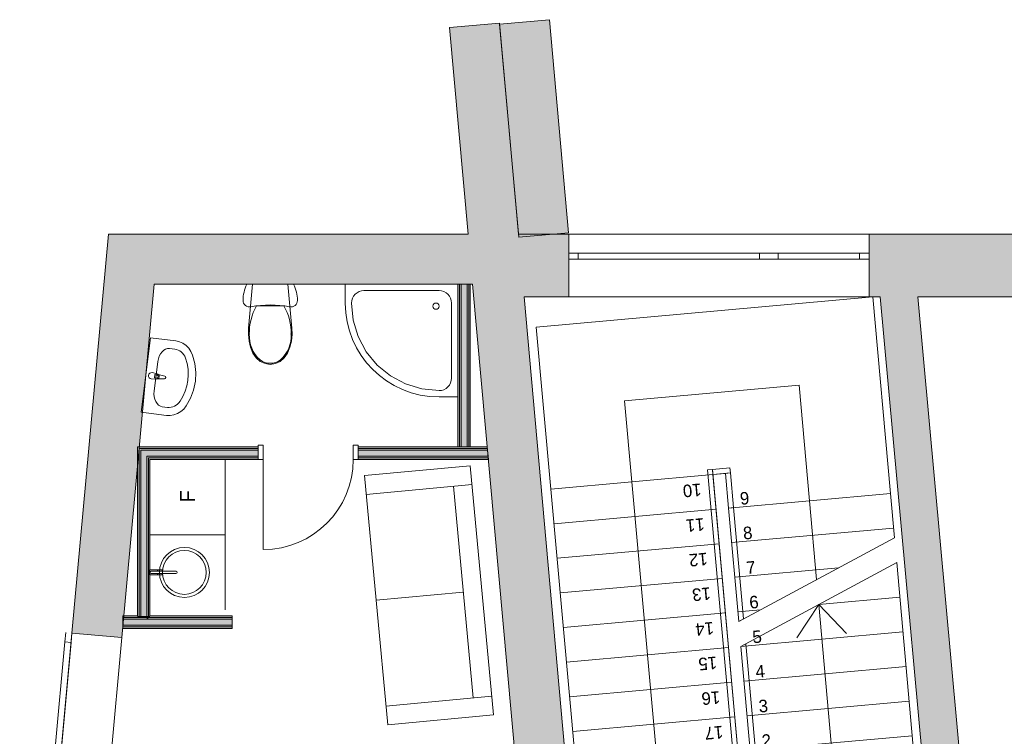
# Model space of a CAD drawing. Header units: millimetres. Extents: x -63013 to 18390, y -24446 to -2925.
# Tile 3 of 6: x -58356 to -50488, y -8652 to -2925. Entities that reach past the tile are written whole.
import ezdxf
from ezdxf.enums import TextEntityAlignment as Align

# ---------------------------------------------------------------- set-up
doc = ezdxf.new("R2010")
doc.units = ezdxf.units.MM
doc.header["$MEASUREMENT"] = 0
for name, color, linetype in [('_00MOOBEL', 7, 'Continuous'), ('__00KOOK', 7, 'Continuous'), ('__00SANTEHNIKA', 7, 'Continuous'), ('__0lemasolevad kandeseinad', 7, 'Continuous'), ('__Olemasolevad välisseinad', 7, 'Continuous'), ('New___Olemasolevad välisseinad', 7, 'Continuous'), ('New___uued seinad', 7, 'Continuous'), ('New_ArchiCAD Doors', 7, 'Continuous'), ('New_ArchiCAD Windows', 7, 'Continuous')]:
    doc.layers.add(name, color=color, linetype=linetype)
doc.layers.add('_00MOOBEL_Pen_No__250', color=7, linetype='Continuous', lineweight=18, true_color=0x545454)
doc.layers.add('New___uued seinad_Pen_No__253', color=7, linetype='Continuous', lineweight=18, true_color=0xbbbbbb)
for name, color, linetype, lineweight in [('__003dtrepp_Pen_No__7', 7, 'Continuous', 18), ('__00KOOK_Pen_No__8', 8, 'Continuous', 18), ('__00KOOK_Pen_No__86', 86, 'Continuous', 18), ('__00SANTEHNIKA_Pen_No__8', 8, 'Continuous', 18), ('__0lemasolevad kandeseinad_Pen_No__27', 27, 'Continuous', 18), ('__0lemasolevad kandeseinad_Pen_No__8', 8, 'Continuous', 18), ('__Olemasolevad välisseinad_Pen_No__27', 27, 'Continuous', 18), ('__Olemasolevad välisseinad_Pen_No__8', 8, 'Continuous', 18), ('New___Olemasolevad välisseinad_Pen_No__6', 7, 'Continuous', 18), ('New___Olemasolevad välisseinad_Pen_No__8', 8, 'Continuous', 18), ('New___uued seinad_Pen_No__6', 7, 'Continuous', 18), ('New___uued seinad_Pen_No__8', 8, 'Continuous', 18), ('New_ArchiCAD Doors_Pen_No__6', 7, 'Continuous', 18), ('New_ArchiCAD Windows_Pen_No__6', 7, 'Continuous', 18)]:
    doc.layers.add(name, color=color, linetype=linetype, lineweight=lineweight)
doc.styles.add('GENERATED_STYLE_1', font='txt')

# ---------------------------------------------------------------- blocks, each defined once
blk = doc.blocks.new('Door 19[1]_1')
at = {"layer": 'New_ArchiCAD Doors_Pen_No__6', "linetype": 'Continuous'}
for p, q in [((-53956.1, -9251.4), (-54070.6, -9261.7)), ((-53956.1, -9251.4), (-54070.6, -9261.7)), ((-54070.6, -9261.7), (-54067, -9301.6)), ((-53952.5, -9291.3), (-53956.1, -9251.4)), ((-54067, -9301.6), (-53952.5, -9291.3)), ((-53879, -10108), (-53062.3, -10034.5)), ((-53879, -10108), (-53993.6, -10118.3)), ((-53993.6, -10118.3), (-53990, -10158.1)), ((-53990, -10158.1), (-53875.4, -10147.8)), ((-53875.4, -10147.8), (-53990, -10158.1)), ((-53875.4, -10147.8), (-53879, -10108))]:
    blk.add_line(p, q, dxfattribs=at)
blk.add_arc((-53879, -10108), 820, 5.14049, 95.14049, dxfattribs=at)
blk = doc.blocks.new('Door 19[2]_1')
at = {"layer": 'New_ArchiCAD Doors_Pen_No__6', "linetype": 'Continuous'}
for p, q in [((-53956.1, -9251.4), (-54070.6, -9261.7)), ((-53956.1, -9251.4), (-54070.6, -9261.7)), ((-54070.6, -9261.7), (-54067, -9301.6)), ((-53952.5, -9291.3), (-53956.1, -9251.4)), ((-54067, -9301.6), (-53952.5, -9291.3)), ((-53879, -10108), (-53062.3, -10034.5)), ((-53879, -10108), (-53993.6, -10118.3)), ((-53993.6, -10118.3), (-53990, -10158.1)), ((-53990, -10158.1), (-53875.4, -10147.8)), ((-53875.4, -10147.8), (-53990, -10158.1)), ((-53875.4, -10147.8), (-53879, -10108))]:
    blk.add_line(p, q, dxfattribs=at)
blk.add_arc((-53879, -10108), 820, 5.14049, 95.14049, dxfattribs=at)
blk = doc.blocks.new('Wall_1_1', base_point=(-54200.6, -10997.7))
at = {"layer": 'New___Olemasolevad välisseinad_Pen_No__8', "linetype": 'Continuous'}
for points in [[(-54921.2, -2988), (-54354.5, -9287.3), (-54070.6, -9261.7), (-53956.1, -9251.4), (-54522.8, -2952.1)], [(-54273.8, -10183.7), (-54227.6, -10697.7), (-53826, -10697.7), (-53875.4, -10147.8), (-53990, -10158.1)]]:
    blk.add_hatch(color=256, dxfattribs=at).paths.add_polyline_path(points)
at = {"layer": 'New___Olemasolevad välisseinad_Pen_No__6', "linetype": 'Continuous', "flags": 128}
for points in [[(-54522.8, -2952.1), (-54921.2, -2988)], [(-54921.2, -2988), (-54772.6, -4639.6)], [(-54371, -4639.6), (-54522.8, -2952.1)], [(-54736.6, -5039.6), (-54354.5, -9287.3)], [(-53956.1, -9251.4), (-54326, -5139.6)], [(-53826, -10697.7), (-53875.4, -10147.8)], [(-54273.8, -10183.7), (-54227.6, -10697.7)]]:
    blk.add_lwpolyline(points, dxfattribs=at)
at = {"layer": 'New_ArchiCAD Doors', "linetype": 'Continuous'}
blk.add_blockref('Door 19[1]_1', (0, 0), dxfattribs=at)
at = {"layer": 'New_ArchiCAD Doors_Pen_No__6', "linetype": 'Continuous'}
blk.add_blockref('Door 19[2]_1', (0, 0), dxfattribs=at)
blk = doc.blocks.new('Wall_5_1', base_point=(-51188.5, -5039.6))
at = {"layer": '__0lemasolevad kandeseinad_Pen_No__8', "linetype": 'Continuous'}
blk.add_hatch(color=256, dxfattribs=at).paths.add_polyline_path([(-51480.6, -5139.6), (-50972.5, -10697.7), (-50643.8, -10997.7), (-51179.4, -5139.6)])
at = {"layer": '__0lemasolevad kandeseinad_Pen_No__27', "linetype": 'Continuous', "flags": 128}
for points in [[(-51480.6, -5139.6), (-50972.5, -10697.7)], [(-50643.8, -10997.7), (-51179.4, -5139.6)]]:
    blk.add_lwpolyline(points, dxfattribs=at)
blk = doc.blocks.new('Window 19[2]_1')
at = {"layer": 'New_ArchiCAD Windows_Pen_No__6', "linetype": 'Continuous'}
for p, q in [((-57939, -7826.8), (-58030.1, -8822.6)), ((-57988.8, -7822.2), (-57995.7, -7896.9)), ((-57945.9, -7901.5), (-57939, -7826.8)), ((-57540.7, -7863.2), (-57631.7, -8859.1)), ((-57995.7, -7896.9), (-58073, -8743.4)), ((-58023.3, -8747.9), (-57945.9, -7901.5)), ((-57995.7, -7896.9), (-57945.9, -7901.5)), ((-58073, -8743.4), (-58079.9, -8818.1)), ((-58023.3, -8747.9), (-58073, -8743.4)), ((-58030.1, -8822.6), (-58023.3, -8747.9))]:
    blk.add_line(p, q, dxfattribs=at)
for p in [(-57939, -7826.8), (-58030.1, -8822.6)]:
    blk.add_point(p, dxfattribs=at)
blk = doc.blocks.new('Wall_9_1', base_point=(-57647.6, -4639.6))
at = {"layer": 'New___Olemasolevad välisseinad_Pen_No__8', "linetype": 'Continuous'}
for points in [[(-57647.6, -4639.6), (-57939, -7826.8), (-57540.7, -7863.2), (-57282.5, -5039.6)], [(-58030.1, -8822.6), (-58356.3, -12390.2), (-57954.6, -12390.2), (-57631.7, -8859.1)]]:
    blk.add_hatch(color=256, dxfattribs=at).paths.add_polyline_path(points)
at = {"layer": 'New___Olemasolevad välisseinad_Pen_No__6', "linetype": 'Continuous'}
for p, q in [((-57939, -7826.8), (-57540.7, -7863.2)), ((-58030.1, -8822.6), (-57631.7, -8859.1))]:
    blk.add_line(p, q, dxfattribs=at)
at = {"layer": 'New___Olemasolevad välisseinad_Pen_No__6', "linetype": 'Continuous', "flags": 128}
for points in [[(-57647.6, -4639.6), (-57939, -7826.8)], [(-57540.7, -7863.2), (-57282.5, -5039.6)], [(-58030.1, -8822.6), (-58356.3, -12390.2)], [(-57954.6, -12390.2), (-57631.7, -8859.1)]]:
    blk.add_lwpolyline(points, dxfattribs=at)
at = {"layer": 'New___Olemasolevad välisseinad_Pen_No__6', "linetype": 'Continuous'}
for p in [(-57939, -7826.8), (-57939, -7826.8), (-58030.1, -8822.6), (-58030.1, -8822.6)]:
    blk.add_point(p, dxfattribs=at)
at = {"layer": 'New_ArchiCAD Windows', "linetype": 'Continuous'}
blk.add_blockref('Window 19[2]_1', (0, 0), dxfattribs=at)
blk = doc.blocks.new('Wall_10_1', base_point=(-57647.6, -4639.6))
at = {"layer": 'New___Olemasolevad välisseinad_Pen_No__8', "linetype": 'Continuous'}
blk.add_hatch(color=256, dxfattribs=at).paths.add_polyline_path([(-57282.5, -5039.6), (-54736.6, -5039.6), (-54772.6, -4639.6), (-57647.6, -4639.6)])
at = {"layer": 'New___Olemasolevad välisseinad_Pen_No__6', "linetype": 'Continuous', "flags": 128}
for points in [[(-54772.6, -4639.6), (-57647.6, -4639.6)], [(-57282.5, -5039.6), (-54736.6, -5039.6)]]:
    blk.add_lwpolyline(points, dxfattribs=at)
blk = doc.blocks.new('Door 19[4]_1')
at = {"layer": 'New_ArchiCAD Doors_Pen_No__6', "linetype": 'Continuous'}
for p, q in [((-56410.4, -6324.6), (-56450.4, -6324.6)), ((-56450.4, -6324.6), (-56450.4, -6439.6)), ((-56450.4, -6352.6), (-56450.4, -6339.6)), ((-56450.4, -6365.6), (-56450.4, -6352.6)), ((-56450.4, -6413.6), (-56450.4, -6365.6)), ((-56410.4, -6439.6), (-56410.4, -6324.6)), ((-55650.4, -6324.6), (-55690.4, -6324.6)), ((-55690.4, -6324.6), (-55690.4, -6439.6)), ((-55650.4, -6439.6), (-55650.4, -6324.6)), ((-55650.4, -6352.6), (-55650.4, -6339.6)), ((-55650.4, -6365.6), (-55650.4, -6352.6)), ((-55650.4, -6413.6), (-55650.4, -6365.6)), ((-56450.4, -6426.6), (-56450.4, -6413.6)), ((-56450.4, -6439.6), (-56450.4, -6426.6)), ((-56450.4, -6439.6), (-56410.4, -6439.6)), ((-56410.4, -6439.6), (-56410.4, -7159.6)), ((-55690.4, -6439.6), (-55650.4, -6439.6)), ((-55650.4, -6426.6), (-55650.4, -6413.6)), ((-55650.4, -6439.6), (-55650.4, -6426.6))]:
    blk.add_line(p, q, dxfattribs=at)
blk.add_arc((-56410.4, -6439.6), 720, 270, 0, dxfattribs=at)
blk = doc.blocks.new('Wall_13_1', base_point=(-57415.1, -6439.6))
at = {"layer": 'New___uued seinad', "linetype": 'Continuous', "lineweight": 0, "true_color": 0x000000}
for points in [[(-57415.1, -6339.6), (-57402.1, -6352.6), (-56450.4, -6352.6), (-56450.4, -6339.6)], [(-54619.6, -6339.6), (-55650.4, -6339.6), (-55650.4, -6352.6), (-54618.5, -6352.6)], [(-57328.1, -6426.6), (-57315.1, -6439.6), (-56450.4, -6439.6), (-56450.4, -6426.6)], [(-55650.4, -6439.6), (-54610.6, -6439.6), (-54611.8, -6426.6), (-55650.4, -6426.6)]]:
    blk.add_hatch(color=18, dxfattribs=at).paths.add_polyline_path(points)
at = {"layer": 'New___uued seinad_Pen_No__253', "linetype": 'Continuous', "lineweight": 0, "true_color": 0x8c8c8c}
for points in [[(-57389.1, -6365.6), (-57341.1, -6413.6), (-56450.4, -6413.6), (-56450.4, -6365.6)], [(-55650.4, -6365.6), (-55650.4, -6413.6), (-54613, -6413.6), (-54617.3, -6365.6)]]:
    blk.add_hatch(color=252, dxfattribs=at).paths.add_polyline_path(points)
at = {"layer": 'New___uued seinad_Pen_No__8', "linetype": 'Continuous', "lineweight": 0, "true_color": 0x202020}
for points in [[(-57402.1, -6352.6), (-57389.1, -6365.6), (-56450.4, -6365.6), (-56450.4, -6352.6)], [(-55650.4, -6352.6), (-55650.4, -6365.6), (-54617.3, -6365.6), (-54618.5, -6352.6)], [(-57341.1, -6413.6), (-57328.1, -6426.6), (-56450.4, -6426.6), (-56450.4, -6413.6)], [(-55650.4, -6413.6), (-55650.4, -6426.6), (-54611.8, -6426.6), (-54613, -6413.6)]]:
    blk.add_hatch(color=250, dxfattribs=at).paths.add_polyline_path(points)
at = {"layer": 'New___uued seinad_Pen_No__6', "linetype": 'Continuous'}
for p, q in [((-56450.4, -6352.6), (-57402.1, -6352.6)), ((-57389.1, -6365.6), (-56450.4, -6365.6)), ((-56450.4, -6352.6), (-56450.4, -6339.6)), ((-56450.4, -6365.6), (-56450.4, -6352.6)), ((-56450.4, -6413.6), (-56450.4, -6365.6)), ((-55650.4, -6352.6), (-55650.4, -6339.6)), ((-54618.5, -6352.6), (-55650.4, -6352.6)), ((-55650.4, -6365.6), (-55650.4, -6352.6)), ((-55650.4, -6365.6), (-54617.3, -6365.6)), ((-55650.4, -6413.6), (-55650.4, -6365.6)), ((-57341.1, -6413.6), (-56450.4, -6413.6)), ((-57328.1, -6426.6), (-56450.4, -6426.6)), ((-56450.4, -6426.6), (-56450.4, -6413.6)), ((-56450.4, -6439.6), (-56450.4, -6426.6)), ((-55650.4, -6413.6), (-54613, -6413.6)), ((-55650.4, -6426.6), (-55650.4, -6413.6)), ((-55650.4, -6426.6), (-54611.8, -6426.6)), ((-55650.4, -6439.6), (-55650.4, -6426.6))]:
    blk.add_line(p, q, dxfattribs=at)
at = {"layer": 'New___uued seinad_Pen_No__6', "linetype": 'Continuous', "flags": 128}
for points in [[(-56450.4, -6339.6), (-57415.1, -6339.6)], [(-54619.6, -6339.6), (-55650.4, -6339.6)], [(-54610.6, -6439.6), (-54619.6, -6339.6)], [(-57315.1, -6439.6), (-56450.4, -6439.6)], [(-55650.4, -6439.6), (-54610.6, -6439.6)]]:
    blk.add_lwpolyline(points, dxfattribs=at)
at = {"layer": 'New_ArchiCAD Doors', "linetype": 'Continuous'}
blk.add_blockref('Door 19[4]_1', (0, 0), dxfattribs=at)
blk = doc.blocks.new('Wall_14_1', base_point=(-57532.5, -7690.4))
at = {"layer": 'New___uued seinad', "linetype": 'Continuous', "lineweight": 0, "true_color": 0x000000}
for points in [[(-57415.1, -7690.4), (-57532.5, -7690.4), (-57532.5, -7703.4), (-57415.1, -7703.4)], [(-57415.1, -7703.4), (-57402.1, -7703.4), (-57402.1, -7690.4), (-57415.1, -7690.4)], [(-57328.1, -7703.4), (-57315.1, -7703.4), (-57315.1, -7690.4), (-57328.1, -7690.4)], [(-57315.1, -7703.4), (-56659.2, -7703.4), (-56659.2, -7690.4), (-57315.1, -7690.4)], [(-57532.5, -7790.4), (-56659.2, -7790.4), (-56659.2, -7777.4), (-57532.5, -7777.4)]]:
    blk.add_hatch(color=18, dxfattribs=at).paths.add_polyline_path(points)
at = {"layer": 'New___uued seinad_Pen_No__253', "linetype": 'Continuous', "lineweight": 0, "true_color": 0x8c8c8c}
for points in [[(-57389.1, -7703.4), (-57341.1, -7703.4), (-57341.1, -7690.4), (-57389.1, -7690.4)], [(-56659.2, -7716.4), (-57532.5, -7716.4), (-57532.5, -7764.4), (-56659.2, -7764.4)]]:
    blk.add_hatch(color=252, dxfattribs=at).paths.add_polyline_path(points)
at = {"layer": 'New___uued seinad_Pen_No__8', "linetype": 'Continuous', "lineweight": 0, "true_color": 0x202020}
for points in [[(-57341.1, -7703.4), (-57532.5, -7703.4), (-57532.5, -7716.4), (-57341.1, -7716.4)], [(-57402.1, -7703.4), (-57389.1, -7703.4), (-57389.1, -7690.4), (-57402.1, -7690.4)], [(-57341.1, -7703.4), (-57328.1, -7703.4), (-57328.1, -7690.4), (-57341.1, -7690.4)], [(-57341.1, -7716.4), (-57328.1, -7716.4), (-57328.1, -7703.4), (-57341.1, -7703.4)], [(-57328.1, -7716.4), (-56659.2, -7716.4), (-56659.2, -7703.4), (-57328.1, -7703.4)], [(-56659.2, -7764.4), (-57532.5, -7764.4), (-57532.5, -7777.4), (-56659.2, -7777.4)]]:
    blk.add_hatch(color=250, dxfattribs=at).paths.add_polyline_path(points)
at = {"layer": 'New___uued seinad_Pen_No__6', "linetype": 'Continuous'}
for p, q in [((-57341.1, -7703.4), (-57532.5, -7703.4)), ((-57402.1, -7690.4), (-57402.1, -7703.4)), ((-57389.1, -7690.4), (-57389.1, -7703.4)), ((-57341.1, -7690.4), (-57341.1, -7703.4)), ((-57328.1, -7703.4), (-57328.1, -7690.4)), ((-56659.2, -7703.4), (-57328.1, -7703.4)), ((-56659.2, -7716.4), (-57532.5, -7716.4)), ((-56659.2, -7764.4), (-57532.5, -7764.4)), ((-57532.5, -7777.4), (-56659.2, -7777.4))]:
    blk.add_line(p, q, dxfattribs=at)
at = {"layer": 'New___uued seinad_Pen_No__6', "linetype": 'Continuous', "flags": 128}
for points in [[(-57415.1, -7690.4), (-57532.5, -7690.4)], [(-57532.5, -7690.4), (-57532.5, -7790.4)], [(-56659.2, -7690.4), (-57315.1, -7690.4)], [(-56659.2, -7790.4), (-56659.2, -7690.4)], [(-57532.5, -7790.4), (-56659.2, -7790.4)]]:
    blk.add_lwpolyline(points, dxfattribs=at)
blk = doc.blocks.new('Double Window 19[6]_1')
at = {"layer": 'New_ArchiCAD Windows_Pen_No__6', "linetype": 'Continuous'}
for p, q in [((-53969.3, -4639.6), (-51569.3, -4639.6)), ((-53969.3, -4789.6), (-53894.3, -4789.6)), ((-53969.3, -4789.6), (-53969.3, -4839.6)), ((-53894.3, -4789.6), (-53894.3, -4839.6)), ((-53894.3, -4789.6), (-52444.3, -4789.6)), ((-52444.3, -4839.6), (-52444.3, -4789.6)), ((-52444.3, -4789.6), (-52369.3, -4789.6)), ((-52369.3, -4789.6), (-52294.3, -4789.6)), ((-52294.3, -4789.6), (-52294.3, -4839.6)), ((-52294.3, -4789.6), (-51644.3, -4789.6)), ((-51644.3, -4839.6), (-51644.3, -4789.6)), ((-51644.3, -4789.6), (-51569.3, -4789.6)), ((-51569.3, -4789.6), (-51569.3, -4839.6)), ((-53894.3, -4839.6), (-53969.3, -4839.6)), ((-52444.3, -4839.6), (-53894.3, -4839.6)), ((-52369.3, -4839.6), (-52444.3, -4839.6)), ((-52294.3, -4839.6), (-52369.3, -4839.6)), ((-51644.3, -4839.6), (-52294.3, -4839.6)), ((-51569.3, -4839.6), (-51644.3, -4839.6)), ((-53969.3, -5139.6), (-51569.3, -5139.6))]:
    blk.add_line(p, q, dxfattribs=at)
blk = doc.blocks.new('Wall_16_1', base_point=(-54736.6, -5039.6))
at = {"layer": 'New___Olemasolevad välisseinad_Pen_No__8', "linetype": 'Continuous'}
blk.add_hatch(color=256, dxfattribs=at).paths.add_polyline_path([(-54371, -4639.6), (-54326, -5139.6), (-53969.3, -5139.6), (-53969.3, -4839.6), (-53969.3, -4789.6), (-53969.3, -4639.6)])
at = {"layer": 'New___Olemasolevad välisseinad_Pen_No__6', "linetype": 'Continuous'}
for p, q in [((-53969.3, -4639.6), (-53969.3, -4789.6)), ((-51569.3, -4639.6), (-51569.3, -4789.6)), ((-53969.3, -4789.6), (-53969.3, -4839.6)), ((-51569.3, -4789.6), (-51569.3, -4839.6)), ((-53969.3, -4839.6), (-53969.3, -5139.6)), ((-51569.3, -4839.6), (-51569.3, -5139.6))]:
    blk.add_line(p, q, dxfattribs=at)
at = {"layer": 'New___Olemasolevad välisseinad_Pen_No__6', "linetype": 'Continuous', "flags": 128}
for points in [[(-53969.3, -4639.6), (-54371, -4639.6)], [(-54326, -5139.6), (-53969.3, -5139.6)]]:
    blk.add_lwpolyline(points, dxfattribs=at)
at = {"layer": 'New_ArchiCAD Windows', "linetype": 'Continuous'}
blk.add_blockref('Double Window 19[6]_1', (0, 0), dxfattribs=at)
blk = doc.blocks.new('Wall_17_1', base_point=(-53970.4, -4627.7))
at = {"layer": '__Olemasolevad välisseinad_Pen_No__8', "linetype": 'Continuous'}
blk.add_hatch(color=256, dxfattribs=at).paths.add_polyline_path([(-53970.4, -4627.7), (-54123.6, -2924.7), (-54522, -2960.5), (-54368.8, -4663.6)])
at = {"layer": '__Olemasolevad välisseinad_Pen_No__27', "linetype": 'Continuous', "flags": 128}
for points in [[(-54123.6, -2924.7), (-54522, -2960.5)], [(-54522, -2960.5), (-54368.8, -4663.6)], [(-53970.4, -4627.7), (-54123.6, -2924.7)], [(-54368.8, -4663.6), (-53970.4, -4627.7)]]:
    blk.add_lwpolyline(points, dxfattribs=at)
blk = doc.blocks.new('Wall_26_1', base_point=(-54855.2, -5039.6))
at = {"layer": 'New___uued seinad', "linetype": 'Continuous', "lineweight": 0, "true_color": 0x000000}
for points in [[(-54855.2, -5039.6), (-54855.2, -6339.6), (-54842.2, -6339.6), (-54842.2, -5039.6)], [(-54755.2, -6339.6), (-54755.2, -5039.6), (-54768.2, -5039.6), (-54768.2, -6339.6)]]:
    blk.add_hatch(color=18, dxfattribs=at).paths.add_polyline_path(points)
at = {"layer": 'New___uued seinad_Pen_No__253', "linetype": 'Continuous', "lineweight": 0, "true_color": 0x8c8c8c}
blk.add_hatch(color=252, dxfattribs=at).paths.add_polyline_path([(-54829.2, -5039.6), (-54829.2, -6339.6), (-54781.2, -6339.6), (-54781.2, -5039.6)])
at = {"layer": 'New___uued seinad_Pen_No__8', "linetype": 'Continuous', "lineweight": 0, "true_color": 0x202020}
for points in [[(-54842.2, -5039.6), (-54842.2, -6339.6), (-54829.2, -6339.6), (-54829.2, -5039.6)], [(-54781.2, -5039.6), (-54781.2, -6339.6), (-54768.2, -6339.6), (-54768.2, -5039.6)]]:
    blk.add_hatch(color=250, dxfattribs=at).paths.add_polyline_path(points)
at = {"layer": 'New___uued seinad_Pen_No__6', "linetype": 'Continuous'}
for p, q in [((-54842.2, -5039.6), (-54842.2, -6339.6)), ((-54829.2, -5039.6), (-54829.2, -6339.6)), ((-54781.2, -5039.6), (-54781.2, -6339.6)), ((-54768.2, -6339.6), (-54768.2, -5039.6))]:
    blk.add_line(p, q, dxfattribs=at)
at = {"layer": 'New___uued seinad_Pen_No__6', "linetype": 'Continuous', "flags": 128}
for points in [[(-54855.2, -5039.6), (-54855.2, -6339.6)], [(-54755.2, -5039.6), (-54855.2, -5039.6)], [(-54755.2, -6339.6), (-54755.2, -5039.6)], [(-54855.2, -6339.6), (-54755.2, -6339.6)]]:
    blk.add_lwpolyline(points, dxfattribs=at)
blk = doc.blocks.new('Wall_27_1', base_point=(-57415.1, -6439.6))
at = {"layer": 'New___uued seinad', "linetype": 'Continuous', "lineweight": 0, "true_color": 0x000000}
for points in [[(-57415.1, -6339.6), (-57415.1, -7690.4), (-57402.1, -7690.4), (-57402.1, -6352.6)], [(-57315.1, -7690.4), (-57315.1, -6439.6), (-57328.1, -6426.6), (-57328.1, -7690.4)]]:
    blk.add_hatch(color=18, dxfattribs=at).paths.add_polyline_path(points)
at = {"layer": 'New___uued seinad_Pen_No__253', "linetype": 'Continuous', "lineweight": 0, "true_color": 0x8c8c8c}
blk.add_hatch(color=252, dxfattribs=at).paths.add_polyline_path([(-57389.1, -6365.6), (-57389.1, -7690.4), (-57341.1, -7690.4), (-57341.1, -6413.6)])
at = {"layer": 'New___uued seinad_Pen_No__8', "linetype": 'Continuous', "lineweight": 0, "true_color": 0x202020}
for points in [[(-57402.1, -6352.6), (-57402.1, -7690.4), (-57389.1, -7690.4), (-57389.1, -6365.6)], [(-57341.1, -6413.6), (-57341.1, -7690.4), (-57328.1, -7690.4), (-57328.1, -6426.6)]]:
    blk.add_hatch(color=250, dxfattribs=at).paths.add_polyline_path(points)
at = {"layer": 'New___uued seinad_Pen_No__6', "linetype": 'Continuous'}
for p, q in [((-57402.1, -6352.6), (-57402.1, -7690.4)), ((-57389.1, -6365.6), (-57389.1, -7690.4)), ((-57341.1, -6413.6), (-57341.1, -7690.4)), ((-57328.1, -7690.4), (-57328.1, -6426.6))]:
    blk.add_line(p, q, dxfattribs=at)
at = {"layer": 'New___uued seinad_Pen_No__6', "linetype": 'Continuous', "flags": 128}
for points in [[(-57415.1, -6339.6), (-57415.1, -7690.4)], [(-57315.1, -7690.4), (-57315.1, -6439.6)]]:
    blk.add_lwpolyline(points, dxfattribs=at)
blk = doc.blocks.new('Door 19[6]_1')
at = {"layer": 'New_ArchiCAD Doors_Pen_No__6', "linetype": 'Continuous'}
for p, q in [((-49310.3, -4639.6), (-49310.3, -3719.6)), ((-50230.3, -4639.6), (-50270.3, -4639.6)), ((-50270.3, -4639.6), (-50270.3, -4754.6)), ((-50270.3, -4639.6), (-50270.3, -4754.6)), ((-50230.3, -4754.6), (-50230.3, -4639.6)), ((-49270.3, -4639.6), (-49310.3, -4639.6)), ((-49310.3, -4639.6), (-49310.3, -4754.6)), ((-49270.3, -4754.6), (-49270.3, -4639.6)), ((-49270.3, -4639.6), (-49270.3, -4754.6)), ((-50270.3, -4754.6), (-50230.3, -4754.6)), ((-49310.3, -4754.6), (-49270.3, -4754.6))]:
    blk.add_line(p, q, dxfattribs=at)
blk.add_arc((-49310.3, -4639.6), 920, 90, 180, dxfattribs=at)
blk = doc.blocks.new('Wall_30_1', base_point=(-51569.3, -5039.6))
at = {"layer": '__Olemasolevad välisseinad_Pen_No__8', "linetype": 'Continuous'}
blk.add_hatch(color=256, dxfattribs=at).paths.add_polyline_path([(-51225.1, -4639.6), (-51526.3, -4639.6), (-51480.6, -5139.6), (-51179.4, -5139.6)])
at = {"layer": 'New___Olemasolevad välisseinad_Pen_No__8', "linetype": 'Continuous'}
for points in [[(-51526.3, -4639.6), (-51569.3, -4639.6), (-51569.3, -5139.6), (-51480.6, -5139.6)], [(-51225.1, -4639.6), (-51179.4, -5139.6), (-50270.3, -5139.6), (-50270.3, -4754.6), (-50270.3, -4639.6)], [(-48393.8, -4639.6), (-49270.3, -4639.6), (-49270.3, -4754.6), (-49270.3, -5139.6), (-48393.8, -5139.6)]]:
    blk.add_hatch(color=256, dxfattribs=at).paths.add_polyline_path(points)
at = {"layer": 'New___Olemasolevad välisseinad_Pen_No__6', "linetype": 'Continuous'}
for p, q in [((-50270.3, -4639.6), (-50270.3, -4754.6)), ((-49270.3, -4639.6), (-49270.3, -4754.6)), ((-50270.3, -4754.6), (-50270.3, -5139.6)), ((-49270.3, -4754.6), (-49270.3, -5139.6))]:
    blk.add_line(p, q, dxfattribs=at)
at = {"layer": 'New___Olemasolevad välisseinad_Pen_No__6', "linetype": 'Continuous', "flags": 128}
for points in [[(-50270.3, -4639.6), (-51569.3, -4639.6)], [(-48393.8, -4639.6), (-49270.3, -4639.6)], [(-51569.3, -5139.6), (-51480.6, -5139.6)], [(-51179.4, -5139.6), (-50270.3, -5139.6)], [(-49270.3, -5139.6), (-48393.8, -5139.6)]]:
    blk.add_lwpolyline(points, dxfattribs=at)
at = {"layer": 'New_ArchiCAD Doors', "linetype": 'Continuous'}
blk.add_blockref('Door 19[6]_1', (0, 0), dxfattribs=at)
blk = doc.blocks.new('Sofa 19')
at = {"layer": '_00MOOBEL_Pen_No__250', "linetype": 'Continuous'}
for p, q in [((2000, 850), (0, 850)), ((0, 850), (0, 0)), ((150, 0), (150, 850)), ((1850, 0), (1850, 850)), ((2000, 0), (2000, 850)), ((150, 700), (1850, 700)), ((1000, 0), (1000, 700)), ((0, 0), (2000, 0))]:
    blk.add_line(p, q, dxfattribs=at)
blk = doc.blocks.new('Shower Tray 19')
at = {"layer": '__00SANTEHNIKA_Pen_No__8', "linetype": 'Continuous'}
for p, q in [((150, 900), (0, 900)), ((0, 900), (0, 0)), ((57.6, 788.3), (51.9, 769.5)), ((66.9, 805.6), (57.6, 788.3)), ((79.3, 820.7), (66.9, 805.6)), ((94.4, 833.1), (79.3, 820.7)), ((111.7, 842.4), (94.4, 833.1)), ((130.5, 848.1), (111.7, 842.4)), ((150, 850), (130.5, 848.1)), ((286.6, 836.5), (150, 850)), ((417.9, 796.7), (286.6, 836.5)), ((538.9, 732), (417.9, 796.7)), ((51.9, 769.5), (50, 750)), ((50, 750), (50, 150)), ((645, 645), (538.9, 732)), ((732, 538.9), (645, 645)), ((796.7, 417.9), (732, 538.9)), ((836.5, 286.6), (796.7, 417.9)), ((850, 150), (836.5, 286.6)), ((50, 150), (51.9, 130.5)), ((51.9, 130.5), (57.6, 111.7)), ((57.6, 111.7), (66.9, 94.4)), ((66.9, 94.4), (79.3, 79.3)), ((79.3, 79.3), (94.4, 66.9)), ((805.6, 66.9), (820.7, 79.3)), ((820.7, 79.3), (833.1, 94.4)), ((833.1, 94.4), (842.4, 111.7)), ((842.4, 111.7), (848.1, 130.5)), ((848.1, 130.5), (850, 150)), ((900, 0), (900, 150)), ((0, 0), (900, 0)), ((94.4, 66.9), (111.7, 57.6)), ((111.7, 57.6), (130.5, 51.9)), ((130.5, 51.9), (150, 50)), ((150, 50), (750, 50)), ((150, 50), (750, 50)), ((750, 50), (150, 50)), ((750, 50), (769.5, 51.9)), ((769.5, 51.9), (788.3, 57.6)), ((788.3, 57.6), (805.6, 66.9))]:
    blk.add_line(p, q, dxfattribs=at)
blk.add_circle((175, 175), 25, dxfattribs=at)
blk.add_arc((150, 150), 750, 0, 90, dxfattribs=at)
blk = doc.blocks.new('Basin 19')
at = {"layer": '__00SANTEHNIKA_Pen_No__8', "linetype": 'Continuous'}
for p, q in [((-300, 0), (-300, -203.6)), ((300, 0), (-300, 0)), ((300, -203.6), (300, 0)), ((-25, -47.1), (-21, -89)), ((-13.6, -86.8), (-13.6, -72)), ((-13.6, -72), (13.6, -72)), ((13.6, -72), (13.6, -86.8)), ((21, -89), (25, -47.1)), ((118.8, -82.1), (-118.8, -82.1)), ((-17.7, -98.5), (-11.1, -151.5)), ((11.1, -151.5), (17.7, -98.5)), ((-300, -203.6), (-297.1, -233.6)), ((-297.1, -233.6), (-288.5, -262.6)), ((-234.8, -162.9), (-234.8, -203.6)), ((234.8, -162.9), (234.8, -203.6)), ((288.5, -262.6), (297.1, -233.6)), ((297.1, -233.6), (300, -203.6)), ((-288.5, -262.6), (-274.5, -289.8)), ((-274.5, -289.8), (-255.5, -314.1)), ((-255.5, -314.1), (-232.2, -335)), ((232.2, -335), (255.5, -314.1)), ((255.5, -314.1), (274.5, -289.8)), ((274.5, -289.8), (288.5, -262.6)), ((-232.2, -335), (-205.2, -351.6)), ((-205.2, -351.6), (-140, -378.3)), ((-140, -378.3), (-71, -394.5)), ((71, -394.5), (140, -378.3)), ((140, -378.3), (205.2, -351.6)), ((205.2, -351.6), (232.2, -335)), ((-71, -394.5), (0, -400)), ((0, -400), (71, -394.5))]:
    blk.add_line(p, q, dxfattribs=at)
for centre, radius, start, end in [((0, -47.1), 25, 0, 180), ((0, -87.1), 21.1, 185.16961, 212.77103), ((0, -87.1), 21.1, 212.77103, 327.22897), ((0, -86.8), 13.6, 180, 0), ((0, -150.1), 11.2, 187.13892, 352.86108), ((0, -87.1), 21.1, 327.22897, 354.83039)]:
    blk.add_arc(centre, radius, start, end, dxfattribs=at)
for centre, major_axis, ratio, start_param, end_param in [((-118.7, -162.9), (-116.1, 0), 0.696574, 4.712389, 6.283185), ((118.7, -162.9), (-116.1, 0), 0.696574, 3.141593, 4.712389), ((-118.9, -203.6), (-115.9, 0), 0.929293, 0, 1.073821), ((118.9, -203.6), (-115.9, 0), 0.929293, 2.067771, 3.141593), ((0, 0), (-365.2, 0), 0.929293, 1.073821, 2.067771)]:
    blk.add_ellipse(centre, major_axis=major_axis, ratio=ratio, start_param=start_param, end_param=end_param, dxfattribs=at)
blk = doc.blocks.new('Refrigerator 19')
at = {"layer": '__00KOOK_Pen_No__8', "linetype": 'Continuous'}
for p, q in [((600, 600), (0, 600)), ((0, 600), (0, 0)), ((600, 0), (600, 600)), ((0, 0), (600, 0))]:
    blk.add_line(p, q, dxfattribs=at)
at = {"layer": '__00KOOK_Pen_No__86', "style": 'GENERATED_STYLE_1'}
blk.add_attdef('txt', text='', height=120, dxfattribs=at).set_placement((300, 306.9), align=Align.MIDDLE_CENTER)
blk = doc.blocks.new('Cabinet Base Single Door 19')
at = {"layer": '__00KOOK_Pen_No__8', "linetype": 'Continuous'}
for p, q in [((0, 600), (600, 600)), ((320, 604), (280, 604)), ((280, 604), (280, 539)), ((291, 590), (291, 392.1)), ((291, 539), (291, 590)), ((309, 392.2), (309, 590)), ((309, 590), (309, 539)), ((320, 539), (320, 604)), ((280, 539), (291, 539)), ((291, 538), (280.3, 538)), ((280.3, 538), (280.3, 503)), ((280.3, 503), (291, 503)), ((291, 503), (291, 538)), ((309, 539), (320, 539)), ((319.7, 538), (309, 538)), ((309, 538), (309, 503)), ((309, 503), (319.7, 503)), ((319.7, 503), (319.7, 538)), ((0, 0), (600, 0))]:
    blk.add_line(p, q, dxfattribs=at)
blk.add_circle((300, 325), 175, dxfattribs=at)
for centre, radius, start, end in [((300, 590), 9, 0, 180), ((300, 590), 9, 0, 180), ((300, 325), 200, 0, 180), ((300, 325), 200, 180, 0), ((300, 392.1), 9, 180.14724, 0.14724)]:
    blk.add_arc(centre, radius, start, end, dxfattribs=at)
blk = doc.blocks.new('WC 19')
at = {"layer": '__00SANTEHNIKA_Pen_No__8', "linetype": 'Continuous'}
for p, q in [((-186.8, 0), (-193.9, -15.1)), ((186.8, 0), (-186.8, 0)), ((-141, 0), (-173.3, -350.4)), ((141, 0), (-141, 0)), ((173.3, -350.4), (141, 0)), ((193.9, -15.1), (186.8, 0)), ((-209.7, -62.4), (-213.1, -78.7)), ((-205.4, -46.3), (-209.7, -62.4)), ((-200.1, -30.5), (-205.4, -46.3)), ((-193.9, -15.1), (-200.1, -30.5)), ((200.1, -30.5), (193.9, -15.1)), ((205.4, -46.3), (200.1, -30.5)), ((209.7, -62.4), (205.4, -46.3)), ((213.1, -78.7), (209.7, -62.4)), ((-217, -111.8), (-217.5, -128.5)), ((-217.5, -128.5), (-216.2, -140)), ((-215.5, -95.2), (-217, -111.8)), ((-216.2, -140), (-212.4, -151)), ((-213.1, -78.7), (-215.5, -95.2)), ((-212.4, -151), (-206.3, -160.9)), ((206.3, -160.9), (212.4, -151)), ((212.4, -151), (216.2, -140)), ((215.5, -95.2), (213.1, -78.7)), ((217, -111.8), (215.5, -95.2)), ((216.2, -140), (217.5, -128.5)), ((217.5, -128.5), (217, -111.8)), ((-206.3, -160.9), (-198.2, -169.1)), ((-198.2, -169.1), (-188.5, -175.5)), ((-188.5, -175.5), (-177.6, -179.5)), ((-177.6, -179.5), (-166.1, -181)), ((-166.1, -181), (-154.5, -180)), ((-154.5, -180), (-116.2, -173.2)), ((-116.2, -173.2), (-77.6, -168.3)), ((0, -173), (-108.9, -173)), ((-77.6, -168.3), (-38.9, -165.4)), ((-38.9, -165.4), (0, -164.4)), ((0, -164.4), (38.9, -165.4)), ((108.9, -173), (0, -173)), ((38.9, -165.4), (77.6, -168.3)), ((77.6, -168.3), (116.2, -173.2)), ((116.2, -173.2), (154.5, -180)), ((154.5, -180), (166.1, -181)), ((166.1, -181), (177.6, -179.5)), ((177.6, -179.5), (188.5, -175.5)), ((188.5, -175.5), (198.2, -169.1)), ((198.2, -169.1), (206.3, -160.9)), ((-173.3, -350.4), (-174.9, -402.1)), ((174.9, -402.1), (173.3, -350.4)), ((-174.9, -402.1), (-169.4, -453.4)), ((-169.4, -453.4), (-157, -503.2)), ((157, -503.2), (169.4, -453.4)), ((169.4, -453.4), (174.9, -402.1)), ((-157, -503.2), (-138, -550.1)), ((-138, -550.1), (-112.4, -587.3)), ((112.4, -587.3), (138, -550.1)), ((138, -550.1), (157, -503.2)), ((-112.4, -587.3), (-79.4, -615.8)), ((-79.4, -615.8), (-41, -633.8)), ((41, -633.8), (79.4, -615.8)), ((79.4, -615.8), (112.4, -587.3)), ((81.1, -604.6), (81.1, -604.6)), ((-41, -633.8), (0, -640)), ((0, -631.4), (0, -631.4)), ((0, -640), (41, -633.8))]:
    blk.add_line(p, q, dxfattribs=at)
for centre, radius, start, end in [((258.1, -387.9), 425.4, 149.65177, 181.35393), ((-258.1, -387.9), 425.4, 358.64607, 30.34823), ((89.5, -412.3), 257, 176.80485, 228.4245), ((-89.5, -412.3), 257, 311.5755, 3.19515), ((0.8, -492.8), 138.6, 233.7772, 269.66441), ((-0.8, -492.8), 138.6, 270.33559, 306.22281)]:
    blk.add_arc(centre, radius, start, end, dxfattribs=at)
for p in [(108.9, -173), (-167, -398), (167, -398), (-81.1, -604.6)]:
    blk.add_point(p, dxfattribs=at)
blk = doc.blocks.new('Stair U-Shape 19')
at = {"layer": '__003dtrepp_Pen_No__7', "linetype": 'Continuous'}
for p, q in [((2500, 2700), (0, 2700)), ((0, 2700), (0, 1400)), ((277.8, 1400), (277.8, 2700)), ((555.6, 1400), (555.6, 2700)), ((833.3, 1400), (833.3, 2700)), ((1111.1, 1400), (1111.1, 2700)), ((1388.9, 1400), (1388.9, 2700)), ((1666.7, 1400), (1666.7, 2700)), ((1944.4, 1400), (1944.4, 2700)), ((2222.2, 1400), (2222.2, 2700)), ((3800, 2700), (2500, 2700)), ((2500, 1400), (2500, 2700)), ((2500, 1400), (2500, 2700)), ((3800, 0), (3800, 2700)), ((250, 2250), (0, 2050)), ((0, 2050), (250, 1850)), ((2500, 2050), (0, 2050)), ((2500, 2050), (3150, 2050)), ((3150, 650), (3150, 2050)), ((0, 1400), (0, 1440)), ((0, 1440), (2540, 1440)), ((2540, 1440), (2540, 1400)), ((0, 1400), (2500, 1400)), ((2540, 1400), (0, 1400)), ((2500, 1400), (2500, 1300)), ((2500, 1260), (2500, 1400)), ((2500, 1400), (2540, 1400)), ((2540, 1400), (2540, 1260)), ((0, 1300), (0, 0)), ((1111.1, 1300), (0, 1300)), ((0, 1300), (1111.1, 1300)), ((0, 1260), (0, 1300)), ((1128.2, 1260), (0, 1260)), ((277.8, 1300), (277.8, 0)), ((555.6, 1300), (555.6, 0)), ((833.3, 1300), (833.3, 0)), ((1666.7, 0), (1111.1, 1300)), ((1111.1, 1300), (1111.1, 0)), ((1111.1, 1300), (1128.2, 1260)), ((1311.1, 1300), (1866.7, 0)), ((2222.2, 1300), (1311.1, 1300)), ((1328.2, 1260), (1311.1, 1300)), ((1311.1, 1300), (2222.2, 1300)), ((2222.2, 1260), (1328.2, 1260)), ((1388.9, 1300), (1388.9, 1118)), ((1666.7, 1300), (1666.7, 468)), ((1944.4, 1300), (1944.4, 0)), ((2500, 1300), (2222.2, 1300)), ((2222.2, 0), (2222.2, 1300)), ((2222.2, 1300), (2222.2, 0)), ((2222.2, 1300), (2222.2, 1260)), ((2222.2, 1260), (2222.2, 1300)), ((2222.2, 1300), (2500, 1300)), ((2500, 1260), (2222.2, 1260)), ((2500, 1300), (2500, 1260)), ((2540, 1260), (2500, 1260)), ((1388.9, 650), (1138.9, 850)), ((0, 650), (1388.9, 650)), ((1138.9, 450), (1388.9, 650)), ((1388.9, 650), (1388.9, 0)), ((1588.9, 650), (2222.2, 650)), ((2222.2, 650), (3150, 650)), ((0, 0), (1666.7, 0)), ((1866.7, 0), (2222.2, 0)), ((2222.2, 0), (3800, 0))]:
    blk.add_line(p, q, dxfattribs=at)
for start, end in [(90, 270), (270, 90)]:
    blk.add_arc((0, 650), 100, start, end, dxfattribs=at)
at = {"layer": '__003dtrepp_Pen_No__7', "style": 'GENERATED_STYLE_1'}
for tag, rotation, p in [('topJunctionType_8', 90, (138.9, 1477.1)), ('topJunctionType_7', 90, (416.7, 1477.1)), ('topJunctionType_6', 90, (694.4, 1477.1)), ('topJunctionType_5', 90, (972.2, 1477.1)), ('topJunctionType_4', 90, (1250, 1477.1)), ('topJunctionType_3', 90, (1527.8, 1477.1)), ('topJunctionType_2', 90, (1805.6, 1477.1)), ('topJunctionType_1', 90, (2083.3, 1477.1)), ('topJunctionType_0', 90, (2361.1, 1477.1)), ('nStartNumbering_0', 270, (138.9, 1177.1)), ('nStartNumbering_1', 270, (416.7, 1177.1)), ('nStartNumbering_2', 270, (694.4, 1177.1)), ('nStartNumbering_3', 270, (972.2, 1177.1)), ('nStartNumbering_4', 270, (1250, 1177.1)), ('nStartNumbering_5', 270, (1527.8, 1177.1)), ('nStartNumbering_6', 270, (1805.6, 1177.1)), ('nStartNumbering_7', 270, (2083.3, 1177.1)), ('nStartNumbering_8', 270, (2361.1, 1177.1))]:
    blk.add_attdef(tag, text='', height=100, rotation=rotation, dxfattribs=at).set_placement(p, align=Align.TOP_LEFT)

msp = doc.modelspace()

# ---------------------------------------------------------------- block references
at = {"layer": '_00MOOBEL', "color": 8, "linetype": 'Continuous', "lineweight": 18, "xscale": -1, "zscale": 1000, "rotation": 275.3397947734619}
msp.add_blockref('Sofa 19', (-55415.5, -8560.2), dxfattribs=at)
at = {"layer": '__003dtrepp_Pen_No__7', "linetype": 'Continuous'}
ref = msp.add_blockref('Stair U-Shape 19', (-51198.3, -8924.3), dxfattribs=dict(at, zscale=1000, rotation=95.14048732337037))
ref.add_attrib('topJunctionType', '10', dxfattribs={"color": 7, "height": 100, "rotation": 185.14049, "style": 'GENERATED_STYLE_1'}).set_placement((-52903.9, -6730), align=Align.TOP_LEFT)
ref.add_attrib('topJunctionType_1', '11', dxfattribs={"color": 7, "height": 100, "rotation": 185.14049, "style": 'GENERATED_STYLE_1'}).set_placement((-52879, -7006.6), align=Align.TOP_LEFT)
ref.add_attrib('topJunctionType_2', '12', dxfattribs={"color": 7, "height": 100, "rotation": 185.14049, "style": 'GENERATED_STYLE_1'}).set_placement((-52854.1, -7283.3), align=Align.TOP_LEFT)
ref.add_attrib('topJunctionType_3', '13', dxfattribs={"color": 7, "height": 100, "rotation": 185.14049, "style": 'GENERATED_STYLE_1'}).set_placement((-52829.2, -7559.9), align=Align.TOP_LEFT)
ref.add_attrib('topJunctionType_4', '14', dxfattribs={"color": 7, "height": 100, "rotation": 185.14049, "style": 'GENERATED_STYLE_1'}).set_placement((-52804.3, -7836.6), align=Align.TOP_LEFT)
ref.add_attrib('topJunctionType_5', '15', dxfattribs={"color": 7, "height": 100, "rotation": 185.14049, "style": 'GENERATED_STYLE_1'}).set_placement((-52779.4, -8113.3), align=Align.TOP_LEFT)
ref.add_attrib('topJunctionType_6', '16', dxfattribs={"color": 7, "height": 100, "rotation": 185.14049, "style": 'GENERATED_STYLE_1'}).set_placement((-52754.5, -8389.9), align=Align.TOP_LEFT)
ref.add_attrib('topJunctionType_7', '17', dxfattribs={"color": 7, "height": 100, "rotation": 185.14049, "style": 'GENERATED_STYLE_1'}).set_placement((-52729.6, -8666.6), align=Align.TOP_LEFT)
ref.add_attrib('topJunctionType_8', '18', dxfattribs={"color": 7, "height": 100, "rotation": 185.14049, "style": 'GENERATED_STYLE_1'}).set_placement((-52704.8, -8943.2), align=Align.TOP_LEFT)
ref.add_attrib('nStartNumbering', '1', dxfattribs={"color": 7, "height": 100, "rotation": 5.14049, "style": 'GENERATED_STYLE_1'}).set_placement((-52406, -8916.4), align=Align.TOP_LEFT)
ref.add_attrib('nStartNumbering_1', '2', dxfattribs={"color": 7, "height": 100, "rotation": 5.14049, "style": 'GENERATED_STYLE_1'}).set_placement((-52430.9, -8639.7), align=Align.TOP_LEFT)
ref.add_attrib('nStartNumbering_2', '3', dxfattribs={"color": 7, "height": 100, "rotation": 5.14049, "style": 'GENERATED_STYLE_1'}).set_placement((-52455.7, -8363), align=Align.TOP_LEFT)
ref.add_attrib('nStartNumbering_3', '4', dxfattribs={"color": 7, "height": 100, "rotation": 5.14049, "style": 'GENERATED_STYLE_1'}).set_placement((-52480.6, -8086.4), align=Align.TOP_LEFT)
ref.add_attrib('nStartNumbering_4', '5', dxfattribs={"color": 7, "height": 100, "rotation": 5.14049, "style": 'GENERATED_STYLE_1'}).set_placement((-52505.5, -7809.7), align=Align.TOP_LEFT)
ref.add_attrib('nStartNumbering_5', '6', dxfattribs={"color": 7, "height": 100, "rotation": 5.14049, "style": 'GENERATED_STYLE_1'}).set_placement((-52530.4, -7533.1), align=Align.TOP_LEFT)
ref.add_attrib('nStartNumbering_6', '7', dxfattribs={"color": 7, "height": 100, "rotation": 5.14049, "style": 'GENERATED_STYLE_1'}).set_placement((-52555.3, -7256.4), align=Align.TOP_LEFT)
ref.add_attrib('nStartNumbering_7', '8', dxfattribs={"color": 7, "height": 100, "rotation": 5.14049, "style": 'GENERATED_STYLE_1'}).set_placement((-52580.2, -6979.7), align=Align.TOP_LEFT)
ref.add_attrib('nStartNumbering_8', '9', dxfattribs={"color": 7, "height": 100, "rotation": 5.14049, "style": 'GENERATED_STYLE_1'}).set_placement((-52605.1, -6703.1), align=Align.TOP_LEFT)
at = {"layer": '__00KOOK', "color": 8, "linetype": 'Continuous', "lineweight": 18}
ref = msp.add_blockref('Refrigerator 19', (-56715.1, -7040.7), dxfattribs=dict(at, zscale=1000, rotation=90.00000000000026))
ref.add_attrib('txt', 'F', dxfattribs={"layer": '__00KOOK_Pen_No__86', "color": 86, "height": 120, "rotation": 90, "style": 'GENERATED_STYLE_1'}).set_placement((-57015.1, -6733.8), align=Align.MIDDLE_CENTER)
at = {"layer": '__00KOOK', "color": 8, "linetype": 'Continuous', "lineweight": 18, "xscale": -1, "zscale": 1000, "rotation": 90.00000000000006}
msp.add_blockref('Cabinet Base Single Door 19', (-56715.1, -7042.5), dxfattribs=at)
at = {"layer": '__00SANTEHNIKA', "color": 8, "linetype": 'Continuous', "lineweight": 18, "zscale": 1000}
msp.add_blockref('WC 19', (-56354.1, -5039.6), dxfattribs=at)
at = {"layer": '__00SANTEHNIKA', "color": 8, "linetype": 'Continuous', "lineweight": 18, "zscale": 1000, "rotation": 180}
msp.add_blockref('Shower Tray 19', (-54855.2, -5039.6), dxfattribs=at)
at = {"layer": '__00SANTEHNIKA', "color": 8, "linetype": 'Continuous', "lineweight": 18, "xscale": -0.9999999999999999, "zscale": 1000, "rotation": 82.82567576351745}
msp.add_blockref('Basin 19', (-57348.8, -5764.7), dxfattribs=at)
at = {"layer": '__0lemasolevad kandeseinad', "color": 27, "lineweight": 18}
msp.add_blockref('Wall_5_1', (-51188.5, -5039.6), dxfattribs=at)
at = {"layer": '__Olemasolevad välisseinad', "color": 27, "lineweight": 18}
msp.add_blockref('Wall_17_1', (-53970.4, -4627.7), dxfattribs=at)
at = {"layer": 'New___Olemasolevad välisseinad'}
for name, p in [('Wall_1_1', (-54200.6, -10997.7)), ('Wall_30_1', (-51569.3, -5039.6)), ('Wall_9_1', (-57647.6, -4639.6)), ('Wall_10_1', (-57647.6, -4639.6)), ('Wall_16_1', (-54736.6, -5039.6))]:
    msp.add_blockref(name, p, dxfattribs=at)
at = {"layer": 'New___uued seinad'}
for name, p in [('Wall_26_1', (-54855.2, -5039.6)), ('Wall_13_1', (-57415.1, -6439.6)), ('Wall_27_1', (-57415.1, -6439.6)), ('Wall_14_1', (-57532.5, -7690.4))]:
    msp.add_blockref(name, p, dxfattribs=at)

doc.saveas('drawing.dxf')
